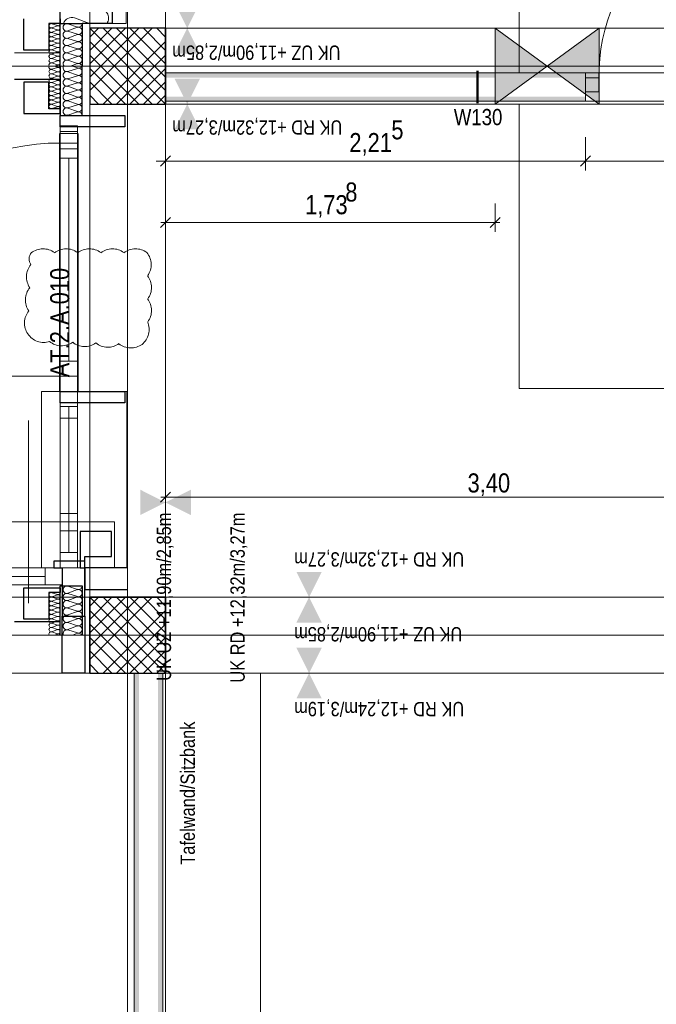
# Model space of a CAD drawing. Extents: x -620 to 300, y 62 to 1112.
# Tile 209 of 226: x -137 to -70, y 736 to 839. Entities that reach past the tile are written whole.
import ezdxf
from ezdxf.lldxf.tags import DXFTag

# ---------------------------------------------------------------- set-up
doc = ezdxf.new("R2010")
doc.units = 0
doc.layers.get('0').update_dxf_attribs({"lineweight": 13})
for name, color, linetype, lineweight, true_color in [('00 -Bauelemente -Gipskarton', 7, 'Continuous', 9, 0xff7fe6), ('30 -33 Aussenwände- 3 Aussenstützen', 7, 'Continuous', 50, 0x0000dd), ('30 -33 Aussenwände- 7 Fassade_ Elemente', 7, 'Continuous', 9, 0x00aacc), ('30 -34 Innenwände- 11 Durchbruch', 4, 'Continuous', 9, 0x00ffff), ('30 -34 Innenwände- 2 nichttragend', 7, 'Continuous', 18, 0xff7fe6), ('30 -34 Innenwände- 4 Türen_Fenster', 9, 'Continuous', 15, 0x808080), ('30 -35 Decken- 1 Konstruktion-Träger- Stahlbeton', 7, 'Continuous', 13, 0x33aa00), ('60- 61 allgemeine Ausstattung- 1 Möbel', 9, 'Continuous', 9, 0x808080), ('70 -72 Beschriftung- 1 Beschriftung allgemein', 7, 'Continuous', 9, 0xff6633), ('70 -72 Beschriftung- 8 barrierefrei', 7, 'grob-A06CPVSAL0', 9, 0x888888), ('70 -76 Bemaßung- 2 Allgemein', 9, 'Continuous', 5, 0x808080), ('70 -77 Revision- 2 Wolken', 7, 'Continuous', 18, 0x944cff)]:
    doc.layers.add(name, color=color, linetype=linetype, lineweight=lineweight, true_color=true_color)
for name, color, linetype, lineweight in [('30 -33 Aussenwände- 8 Sonnenschutz', 7, 'Continuous', 9), ('70 -71 Achsen- 1 Gebäudeachsen', 7, 'STRICHPUNKT2-A06CPVSFL0', 18), ('70 -75 Raumstempel- 3 Wandstempel', 7, 'Continuous', 50)]:
    doc.layers.add(name, color=color, linetype=linetype, lineweight=lineweight)
doc.styles.get("Standard").update_dxf_attribs({"font": 'ARIALN.TTF'})
tags = doc.linetypes.add('grob-A06CPVSAL0', pattern=[14, 3, -8, 3]).pattern_tags.tags
tags[8:9] = [DXFTag(74, 4), DXFTag(75, 0), DXFTag(340, '0'), DXFTag(46, 0.0), DXFTag(50, 0.0), DXFTag(44, 0.0), DXFTag(45, 0.0)]
tags[6:7] = [DXFTag(74, 4), DXFTag(75, 0), DXFTag(340, '0'), DXFTag(46, 0.0), DXFTag(50, 0.0), DXFTag(44, 0.0), DXFTag(45, 0.0)]
tags[4:5] = [DXFTag(74, 4), DXFTag(75, 0), DXFTag(340, '0'), DXFTag(46, 0.0), DXFTag(50, 0.0), DXFTag(44, 0.0), DXFTag(45, 0.0)]
tags = doc.linetypes.add('STRICHPUNKT2-A06CPVSFL0', pattern=[12.7, 6.35, -3.175, 0, -3.175]).pattern_tags.tags
tags[10:11] = [DXFTag(74, 4), DXFTag(75, 0), DXFTag(340, '0'), DXFTag(46, 0.0), DXFTag(50, 0.0), DXFTag(44, 0.0), DXFTag(45, 0.0)]
tags[8:9] = [DXFTag(74, 4), DXFTag(75, 0), DXFTag(340, '0'), DXFTag(46, 0.0), DXFTag(50, 0.0), DXFTag(44, 0.0), DXFTag(45, 0.0)]
tags[6:7] = [DXFTag(74, 4), DXFTag(75, 0), DXFTag(340, '0'), DXFTag(46, 0.0), DXFTag(50, 0.0), DXFTag(44, 0.0), DXFTag(45, 0.0)]
tags[4:5] = [DXFTag(74, 4), DXFTag(75, 0), DXFTag(340, '0'), DXFTag(46, 0.0), DXFTag(50, 0.0), DXFTag(44, 0.0), DXFTag(45, 0.0)]

# ---------------------------------------------------------------- blocks, each defined once
blk = doc.blocks.new('Referenz-A06CPVSGL0')
at = {"layer": '00 -Bauelemente -Gipskarton', "color": 0, "linetype": 'Continuous', "lineweight": 0, "ltscale": 0.13}
for points in [[(-121.58, 833.75), (-121.58, 833.5), (-77.28, 833.75), (-77.28, 833.5)], [(-121.58, 833.5), (-121.58, 833.25), (-77.28, 833.5), (-77.28, 833.25)], [(-121.58, 831.25), (-121.58, 831), (-77.28, 831.25), (-77.28, 831)], [(-121.58, 831), (-121.58, 830.75), (-77.28, 831), (-77.28, 830.75)], [(-124.88, 770.45), (-124.88, 616.95), (-124.63, 770.45), (-124.63, 616.7)], [(-124.63, 770.45), (-124.63, 616.7), (-124.38, 770.45), (-124.38, 616.45)], [(-122.13, 770.45), (-122.38, 770.45), (-122.13, 613.45), (-122.38, 613.45)], [(-121.88, 770.45), (-122.13, 770.45), (-121.88, 613.45), (-122.13, 613.45)]]:
    blk.add_solid(points, dxfattribs=at)
at = {"layer": '30 -33 Aussenwände- 3 Aussenstützen', "color": 0, "lineweight": 9}
for p, q in [((-129.58, 838.45), (-121.58, 830.45)), ((-122.99, 838.45), (-129.58, 831.87)), ((-124.41, 838.45), (-129.58, 833.28)), ((-125.82, 838.45), (-129.58, 834.7)), ((-127.24, 838.45), (-129.58, 836.11)), ((-128.65, 838.45), (-129.58, 837.52)), ((-128.16, 838.45), (-121.58, 831.87)), ((-126.75, 838.45), (-121.58, 833.28)), ((-125.34, 838.45), (-121.58, 834.7)), ((-123.92, 838.45), (-121.58, 836.11)), ((-122.51, 838.45), (-121.58, 837.52)), ((-129.58, 837.04), (-122.99, 830.45)), ((-121.58, 837.04), (-128.16, 830.45)), ((-129.58, 835.62), (-124.41, 830.45)), ((-121.58, 835.62), (-126.75, 830.45)), ((-125.58, 835.45), (-125.58, 833.45)), ((-129.58, 834.21), (-125.82, 830.45)), ((-126.58, 834.45), (-124.58, 834.45)), ((-121.58, 834.21), (-125.34, 830.45)), ((-129.58, 832.8), (-127.24, 830.45)), ((-121.58, 832.8), (-123.92, 830.45)), ((-129.58, 831.38), (-128.65, 830.45)), ((-121.58, 831.38), (-122.51, 830.45)), ((-129.58, 778.45), (-121.58, 770.45)), ((-122.99, 778.45), (-129.58, 771.87)), ((-124.41, 778.45), (-129.58, 773.28)), ((-125.82, 778.45), (-129.58, 774.7)), ((-127.24, 778.45), (-129.58, 776.11)), ((-128.65, 778.45), (-129.58, 777.52)), ((-128.16, 778.45), (-121.58, 771.87)), ((-126.75, 778.45), (-121.58, 773.28)), ((-125.34, 778.45), (-121.58, 774.7)), ((-123.92, 778.45), (-121.58, 776.11)), ((-122.51, 778.45), (-121.58, 777.52)), ((-129.58, 777.04), (-122.99, 770.45)), ((-121.58, 777.04), (-128.16, 770.45)), ((-129.58, 775.62), (-124.41, 770.45)), ((-121.58, 775.62), (-126.75, 770.45)), ((-125.58, 775.45), (-125.58, 773.45)), ((-129.58, 774.21), (-125.82, 770.45)), ((-126.58, 774.45), (-124.58, 774.45)), ((-121.58, 774.21), (-125.34, 770.45)), ((-129.58, 772.8), (-127.24, 770.45)), ((-121.58, 772.8), (-123.92, 770.45)), ((-129.58, 771.38), (-128.65, 770.45)), ((-121.58, 771.38), (-122.51, 770.45))]:
    blk.add_line(p, q, dxfattribs=at)
at = {"layer": '30 -33 Aussenwände- 3 Aussenstützen', "color": 0, "linetype": 'Continuous', "lineweight": 25, "ltscale": 0.25}
for p, q in [((-121.58, 838.45), (-129.58, 838.45)), ((-129.58, 838.45), (-129.58, 830.45)), ((-121.58, 830.45), (-121.58, 838.45)), ((-129.58, 830.45), (-121.58, 830.45)), ((-121.58, 778.45), (-129.58, 778.45)), ((-129.58, 778.45), (-129.58, 770.45)), ((-121.58, 770.45), (-121.58, 778.45)), ((-129.58, 770.45), (-121.58, 770.45))]:
    blk.add_line(p, q, dxfattribs=at)
at = {"layer": '30 -33 Aussenwände- 7 Fassade_ Elemente', "color": 0, "linetype": 'Continuous', "lineweight": 25, "ltscale": 0.25}
for p, q in [((-132.68, 834.45), (-132.68, 999.45)), ((-127.22, 994.95), (-127.22, 838.95)), ((-136.52, 836.15), (-136.52, 839.45)), ((-132.68, 839.45), (-132.68, 838.95)), ((-132.68, 838.95), (-133.88, 838.95)), ((-133.88, 838.95), (-133.88, 836.15)), ((-132.68, 834.45), (-132.68, 838.95)), ((-132.68, 838.95), (-130.38, 838.95)), ((-127.22, 838.95), (-130.38, 838.95)), ((-130.38, 838.95), (-130.38, 834.45)), ((-130.38, 838.95), (-130.38, 834.45)), ((-133.88, 836.15), (-136.52, 836.15)), ((-132.68, 834.45), (-132.68, 829.25)), ((-130.38, 829.25), (-130.38, 834.45)), ((-132.68, 833.05), (-137.52, 833.05)), ((-133.88, 832.75), (-136.52, 832.75)), ((-136.52, 832.75), (-136.52, 829.45)), ((-133.88, 829.95), (-133.88, 832.75)), ((-132.68, 829.95), (-133.88, 829.95)), ((-132.68, 829.45), (-132.68, 829.95)), ((-136.52, 829.45), (-132.68, 829.45)), ((-132.68, 828.05), (-132.68, 829.25)), ((-132.68, 829.25), (-125.88, 829.25)), ((-132.68, 829.25), (-130.38, 829.25)), ((-125.88, 829.25), (-125.88, 828.05)), ((-125.88, 828.05), (-132.68, 828.05)), ((-132.68, 798.95), (-132.68, 800.15)), ((-132.68, 800.15), (-125.88, 800.15)), ((-125.88, 800.15), (-125.88, 798.95)), ((-125.88, 798.95), (-132.68, 798.95)), ((-127.28, 785.39), (-130.58, 785.39)), ((-130.58, 785.39), (-130.58, 781.55)), ((-127.28, 782.75), (-127.28, 785.39)), ((-133.38, 782.25), (-133.38, 781.55)), ((-130.08, 782.25), (-133.38, 782.25)), ((-130.08, 781.55), (-130.08, 782.75)), ((-130.08, 782.75), (-127.28, 782.75)), ((-130.08, 776.45), (-130.08, 782.25)), ((-133.38, 781.55), (-132.48, 781.55)), ((-132.48, 781.55), (-132.48, 776.45)), ((-130.58, 781.55), (-130.08, 781.55)), ((-125.58, 781.55), (-130.08, 781.55)), ((-130.08, 781.55), (-130.08, 779.25)), ((-136.52, 776.15), (-136.52, 779.45)), ((-136.52, 779.45), (-132.68, 779.45)), ((-132.68, 778.95), (-133.88, 778.95)), ((-133.88, 778.95), (-133.88, 776.15)), ((-132.68, 774.45), (-132.68, 779.65)), ((-132.68, 779.65), (-130.38, 779.65)), ((-132.68, 779.45), (-132.68, 778.95)), ((-130.38, 779.65), (-130.38, 774.45)), ((-130.08, 779.25), (-125.58, 779.25)), ((-132.68, 775.85), (-137.52, 775.85)), ((-133.88, 776.15), (-136.52, 776.15)), ((-132.48, 776.45), (-130.08, 776.45)), ((-132.48, 770.45), (-132.48, 776.45)), ((-130.08, 776.45), (-130.08, 770.45)), ((-130.08, 770.45), (-132.48, 770.45))]:
    blk.add_line(p, q, dxfattribs=at)
at = {"layer": '30 -33 Aussenwände- 7 Fassade_ Elemente', "color": 0, "linetype": 'Continuous', "ltscale": 0.13}
for p, q in [((-125.72, 838.95), (-125.72, 994.95)), ((-131.18, 839.54), (-129.59, 838.95)), ((-132.98, 838.73), (-133.58, 838.92)), ((-133.58, 838.49), (-132.98, 838.71)), ((-132.98, 838.27), (-133.58, 838.46)), ((-132.98, 838.27), (-133.58, 838.46)), ((-133.58, 838.03), (-132.98, 838.25)), ((-133.58, 838.03), (-132.98, 838.25)), ((-132.98, 837.81), (-133.58, 838)), ((-132.68, 838.95), (-125.72, 838.95)), ((-132.68, 835.85), (-132.68, 838.95)), ((-130.88, 838.58), (-131.88, 838.91)), ((-131.88, 838.18), (-130.88, 838.55)), ((-130.88, 837.82), (-131.88, 838.14)), ((-130.88, 837.82), (-131.88, 838.14)), ((-133.58, 837.57), (-132.98, 837.79)), ((-132.98, 837.35), (-133.58, 837.55)), ((-133.58, 837.11), (-132.98, 837.33)), ((-132.98, 836.89), (-133.58, 837.09)), ((-131.88, 837.41), (-130.88, 837.78)), ((-131.88, 837.41), (-130.88, 837.78)), ((-130.88, 837.05), (-131.88, 837.37)), ((-131.88, 836.64), (-130.88, 837.01)), ((-137.52, 835.85), (-132.68, 835.85)), ((-133.58, 836.65), (-132.98, 836.87)), ((-132.98, 836.43), (-133.58, 836.63)), ((-133.58, 836.19), (-132.98, 836.41)), ((-132.98, 835.97), (-133.58, 836.17)), ((-133.58, 835.73), (-132.98, 835.95)), ((-130.88, 836.29), (-131.88, 836.61)), ((-130.88, 836.29), (-131.88, 836.61)), ((-131.88, 835.88), (-130.88, 836.25)), ((-131.88, 835.88), (-130.88, 836.25)), ((-132.98, 835.51), (-133.58, 835.71)), ((-132.98, 835.51), (-133.58, 835.71)), ((-133.58, 835.27), (-132.98, 835.49)), ((-133.58, 835.27), (-132.98, 835.49)), ((-132.98, 835.05), (-133.58, 835.25)), ((-132.98, 835.05), (-133.58, 835.25)), ((-133.58, 834.81), (-132.98, 835.03)), ((-130.88, 835.52), (-131.88, 835.84)), ((-130.88, 835.52), (-131.88, 835.84)), ((-131.88, 835.11), (-130.88, 835.48)), ((-130.88, 834.75), (-131.88, 835.07)), ((-125.58, 835.45), (-125.58, 833.45)), ((-125.58, 835.45), (-125.58, 833.45)), ((-132.98, 834.59), (-133.58, 834.79)), ((-132.98, 834.31), (-133.58, 834.12)), ((-133.58, 834.1), (-132.98, 833.87)), ((-132.98, 833.85), (-133.58, 833.66)), ((-132.98, 833.85), (-133.58, 833.66)), ((-132.98, 834.57), (-133.3, 834.45)), ((-132.98, 834.33), (-133.3, 834.45)), ((-130.88, 834.22), (-131.88, 833.9)), ((-131.88, 833.86), (-130.88, 833.49)), ((-130.88, 834.72), (-131.59, 834.45)), ((-130.88, 834.26), (-131.41, 834.45)), ((-126.58, 834.45), (-124.58, 834.45)), ((-126.58, 834.45), (-124.58, 834.45)), ((-133.58, 833.64), (-132.98, 833.42)), ((-133.58, 833.64), (-132.98, 833.42)), ((-132.98, 833.39), (-133.58, 833.2)), ((-132.98, 833.39), (-133.58, 833.2)), ((-133.58, 833.18), (-132.98, 832.96)), ((-132.98, 832.93), (-133.58, 832.74)), ((-130.88, 833.45), (-131.88, 833.13)), ((-130.88, 833.45), (-131.88, 833.13)), ((-131.88, 833.09), (-130.88, 832.72)), ((-131.88, 833.09), (-130.88, 832.72)), ((-133.58, 832.72), (-132.98, 832.5)), ((-132.98, 832.47), (-133.58, 832.28)), ((-133.58, 832.26), (-132.98, 832.04)), ((-132.98, 832.01), (-133.58, 831.82)), ((-133.58, 831.8), (-132.98, 831.58)), ((-130.88, 832.69), (-131.88, 832.37)), ((-130.88, 832.69), (-131.88, 832.37)), ((-131.88, 832.33), (-130.88, 831.96)), ((-130.88, 831.92), (-131.88, 831.6)), ((-132.98, 831.55), (-133.58, 831.36)), ((-133.58, 831.34), (-132.98, 831.12)), ((-132.98, 831.09), (-133.58, 830.9)), ((-133.58, 830.88), (-132.98, 830.66)), ((-133.58, 830.88), (-132.98, 830.66)), ((-131.88, 831.56), (-130.88, 831.19)), ((-130.88, 831.16), (-131.88, 830.83)), ((-131.88, 830.8), (-130.88, 830.43)), ((-131.88, 830.8), (-130.88, 830.43)), ((-132.98, 830.63), (-133.58, 830.44)), ((-132.98, 830.63), (-133.58, 830.44)), ((-133.58, 830.42), (-132.98, 830.2)), ((-132.98, 830.18), (-133.58, 829.98)), ((-130.88, 830.39), (-131.88, 830.07)), ((-130.88, 830.39), (-131.88, 830.07)), ((-131.88, 830.03), (-130.88, 829.66)), ((-130.88, 829.62), (-131.88, 829.3)), ((-132.68, 825.75), (-132.68, 827.35)), ((-132.68, 827.35), (-130.88, 827.35)), ((-130.88, 827.35), (-130.88, 825.75)), ((-130.88, 825.75), (-132.68, 825.75)), ((-132.68, 801.75), (-132.68, 825.75)), ((-132.68, 825.75), (-130.88, 825.75)), ((-130.88, 825.75), (-130.88, 801.75)), ((-132.68, 800.15), (-132.68, 801.75)), ((-132.68, 801.75), (-130.88, 801.75)), ((-130.88, 801.75), (-132.68, 801.75)), ((-130.88, 801.75), (-130.88, 800.15)), ((-130.88, 800.15), (-132.68, 800.15)), ((-130.88, 798.95), (-132.68, 798.95)), ((-132.68, 798.95), (-132.68, 785.45)), ((-130.88, 785.45), (-130.88, 798.95)), ((-126.98, 786.39), (-289.18, 786.39)), ((-126.98, 781.55), (-126.98, 786.39)), ((-132.68, 785.45), (-130.88, 785.45)), ((-156.88, 781.55), (-132.48, 781.55)), ((-132.48, 781.55), (-132.48, 779.75)), ((-130.08, 770.45), (-130.08, 781.55)), ((-130.08, 781.55), (-126.98, 781.55)), ((-132.48, 779.75), (-156.88, 779.75)), ((-132.98, 778.73), (-133.58, 778.92)), ((-130.88, 779.28), (-131.88, 779.61)), ((-131.88, 778.88), (-130.88, 779.25)), ((-130.88, 778.52), (-131.88, 778.84)), ((-130.88, 778.52), (-131.88, 778.84)), ((-133.58, 778.49), (-132.98, 778.71)), ((-132.98, 778.27), (-133.58, 778.46)), ((-132.98, 778.27), (-133.58, 778.46)), ((-133.58, 778.03), (-132.98, 778.25)), ((-133.58, 778.03), (-132.98, 778.25)), ((-132.98, 777.81), (-133.58, 778)), ((-133.58, 777.57), (-132.98, 777.79)), ((-131.88, 778.11), (-130.88, 778.48)), ((-131.88, 778.11), (-130.88, 778.48)), ((-130.88, 777.75), (-131.88, 778.07)), ((-131.88, 777.34), (-130.88, 777.71)), ((-132.98, 777.35), (-133.58, 777.55)), ((-133.58, 777.11), (-132.98, 777.33)), ((-132.98, 776.89), (-133.58, 777.09)), ((-133.58, 776.65), (-132.98, 776.87)), ((-130.88, 776.99), (-131.88, 777.31)), ((-131.88, 776.58), (-130.88, 776.95)), ((-132.98, 776.43), (-133.58, 776.63)), ((-133.58, 776.19), (-132.98, 776.41)), ((-132.98, 775.97), (-133.58, 776.17)), ((-133.58, 775.73), (-132.98, 775.95)), ((-132.98, 775.51), (-133.58, 775.71)), ((-132.98, 775.51), (-133.58, 775.71)), ((-130.88, 776.22), (-131.88, 776.54)), ((-130.88, 776.22), (-131.88, 776.54)), ((-131.88, 775.81), (-130.88, 776.18)), ((-131.88, 775.81), (-130.88, 776.18)), ((-130.88, 775.45), (-131.88, 775.77)), ((-130.88, 775.45), (-131.88, 775.77)), ((-133.58, 775.27), (-132.98, 775.49)), ((-133.58, 775.27), (-132.98, 775.49)), ((-132.98, 775.05), (-133.58, 775.25)), ((-132.98, 775.05), (-133.58, 775.25)), ((-133.58, 774.81), (-132.98, 775.03)), ((-132.98, 774.59), (-133.58, 774.79)), ((-131.88, 775.05), (-130.88, 775.42)), ((-130.88, 774.69), (-131.88, 775.01)), ((-130.88, 774.65), (-131.41, 774.45)), ((-125.58, 775.45), (-125.58, 773.45)), ((-125.58, 775.45), (-125.58, 773.45)), ((-132.98, 774.57), (-133.3, 774.45)), ((-126.58, 774.45), (-124.58, 774.45)), ((-124.58, 774.45), (-126.58, 774.45)), ((-286.08, 770.45), (-130.08, 770.45))]:
    blk.add_line(p, q, dxfattribs=at)
at = {"layer": '30 -33 Aussenwände- 7 Fassade_ Elemente', "color": 0, "linetype": 'Continuous', "lineweight": 18, "ltscale": 0.18}
for p, q in [((-132.68, 826.35), (-132.68, 828.15)), ((-132.68, 828.15), (-130.88, 828.15)), ((-132.68, 800.15), (-132.68, 827.55)), ((-132.68, 827.55), (-130.88, 827.55)), ((-130.88, 828.15), (-130.88, 826.35)), ((-130.88, 827.55), (-130.88, 800.15)), ((-130.88, 826.35), (-132.68, 826.35)), ((-132.68, 824.75), (-132.68, 826.35)), ((-132.68, 826.35), (-130.88, 826.35)), ((-130.88, 826.35), (-130.88, 824.75)), ((-130.88, 824.75), (-132.68, 824.75)), ((-131.78, 803.35), (-131.78, 824.75)), ((-132.68, 801.75), (-132.68, 803.35)), ((-132.68, 803.35), (-130.88, 803.35)), ((-130.88, 803.35), (-130.88, 801.75)), ((-130.88, 801.75), (-132.68, 801.75)), ((-132.68, 800.15), (-132.68, 801.75)), ((-132.68, 801.75), (-130.88, 801.75)), ((-130.88, 801.75), (-130.88, 800.15)), ((-130.88, 800.15), (-132.68, 800.15)), ((-130.88, 800.15), (-132.68, 800.15)), ((-132.68, 797.35), (-132.68, 798.95)), ((-132.68, 798.95), (-130.88, 798.95)), ((-130.88, 798.95), (-130.88, 797.35)), ((-130.88, 797.35), (-132.68, 797.35)), ((-131.78, 785.45), (-131.78, 797.35)), ((-130.88, 787.29), (-132.68, 787.29)), ((-132.68, 787.29), (-132.68, 785.45)), ((-130.88, 785.45), (-130.88, 787.29)), ((-132.68, 785.45), (-130.88, 785.45)), ((-133.38, 782.25), (-133.38, 781.55)), ((-130.08, 782.25), (-133.38, 782.25)), ((-130.08, 776.45), (-130.08, 782.25)), ((-134.28, 781.55), (-132.48, 781.55)), ((-134.28, 779.75), (-134.28, 781.55)), ((-133.38, 781.55), (-132.48, 781.55)), ((-132.48, 781.55), (-132.48, 776.45)), ((-132.48, 781.55), (-132.48, 779.75)), ((-155.28, 780.65), (-134.28, 780.65)), ((-132.48, 779.75), (-134.28, 779.75)), ((-132.48, 776.45), (-130.08, 776.45))]:
    blk.add_line(p, q, dxfattribs=at)
at = {"layer": '30 -33 Aussenwände- 7 Fassade_ Elemente', "color": 0, "linetype": 'grob-A06CPVSAL0', "ltscale": 0.13}
for p, q in [((-132.78, 827.35), (-132.78, 800.15)), ((-130.78, 827.35), (-130.78, 800.15)), ((-132.68, 801.75), (-132.68, 825.75)), ((-156.68, 801.75), (-132.68, 801.75))]:
    blk.add_line(p, q, dxfattribs=at)
at = {"layer": '30 -33 Aussenwände- 7 Fassade_ Elemente', "color": 0}
for p, q in [((-134.68, 781.55), (-134.68, 800.15)), ((-134.68, 800.15), (-132.68, 800.15)), ((-132.68, 800.15), (-132.68, 798.55)), ((-130.88, 800.15), (-132.68, 800.15)), ((-130.88, 800.15), (-132.68, 800.15)), ((-130.88, 798.55), (-130.88, 800.15)), ((-125.68, 800.15), (-130.88, 800.15)), ((-125.68, 781.55), (-125.68, 800.15)), ((-132.68, 798.55), (-130.88, 798.55)), ((-130.88, 798.55), (-132.68, 798.55)), ((-132.68, 783.15), (-132.68, 798.55)), ((-132.68, 783.15), (-132.68, 798.55)), ((-132.68, 798.55), (-130.88, 798.55)), ((-131.78, 798.55), (-131.78, 783.15)), ((-130.88, 798.55), (-130.88, 783.15)), ((-132.68, 781.55), (-132.68, 783.15)), ((-132.68, 783.15), (-130.88, 783.15)), ((-130.88, 783.15), (-132.68, 783.15)), ((-130.88, 783.15), (-132.68, 783.15)), ((-130.88, 783.15), (-130.88, 781.55)), ((-132.68, 781.55), (-134.68, 781.55)), ((-130.88, 781.55), (-132.68, 781.55)), ((-130.88, 781.55), (-132.68, 781.55)), ((-130.88, 781.55), (-125.68, 781.55))]:
    blk.add_line(p, q, dxfattribs=at)
at = {"layer": '30 -33 Aussenwände- 7 Fassade_ Elemente', "color": 0, "linetype": 'Continuous', "ltscale": 0.13}
for centre, major_axis, end_param in [((-128.5, 839.53), (0.717, -0.574), 2.557098), ((-131.46, 838.67), (0.282, 0.874), 1.563745), ((-133.65, 838.71), (0.07, 0.219), 3.765224), ((-133.65, 838.25), (0.07, 0.219), 3.765224), ((-133.65, 838.25), (0.07, 0.219), 3.765224), ((-133.65, 837.79), (0.07, 0.219), 3.765224), ((-132.91, 838.95), (-0.07, -0.219), 1.896254), ((-132.91, 838.49), (-0.07, -0.219), 3.764652), ((-132.91, 838.49), (-0.07, -0.219), 3.764652), ((-132.91, 838.03), (-0.07, -0.219), 3.764652), ((-132.91, 838.03), (-0.07, -0.219), 3.764652), ((-132, 838.54), (0.117, 0.364), 3.765224), ((-132, 837.77), (0.117, 0.364), 3.765224), ((-132, 837.77), (0.117, 0.364), 3.765224), ((-130.76, 838.95), (-0.117, -0.364), 1.896254), ((-130.76, 838.18), (-0.117, -0.364), 3.764652), ((-130.76, 838.18), (-0.117, -0.364), 3.764652), ((-133.65, 837.33), (0.07, 0.219), 3.765224), ((-133.65, 836.87), (0.07, 0.219), 3.765224), ((-132.91, 837.57), (-0.07, -0.219), 3.764652), ((-132.91, 837.11), (-0.07, -0.219), 3.764652), ((-132.91, 836.65), (-0.07, -0.219), 3.764652), ((-132, 837.01), (0.117, 0.364), 3.765224), ((-130.76, 837.42), (-0.117, -0.364), 3.764652), ((-130.76, 837.42), (-0.117, -0.364), 3.764652), ((-130.76, 836.65), (-0.117, -0.364), 3.764652), ((-130.76, 836.65), (0.31, 0.225), 1.254884), ((-133.65, 836.41), (0.07, 0.219), 3.765224), ((-133.65, 835.95), (0.07, 0.219), 3.765224), ((-132.91, 836.19), (-0.07, -0.219), 3.764652), ((-132.91, 835.73), (-0.07, -0.219), 3.764652), ((-132.91, 835.73), (0.186, 0.135), 1.254884), ((-132.91, 835.73), (0.186, -0.135), 1.254884), ((-132, 836.24), (0.117, 0.364), 3.765224), ((-132, 836.24), (-0.31, 0.225), 1.255075), ((-132, 835.48), (0.117, 0.364), 3.765224), ((-132, 836.24), (0.117, 0.364), 1.255075), ((-132, 836.24), (-0.31, -0.225), 1.255075), ((-132, 835.48), (0.117, 0.364), 1.255075), ((-130.76, 836.65), (-0.117, -0.364), 1.254884), ((-130.76, 835.88), (-0.117, -0.364), 3.764652), ((-130.76, 835.88), (0.31, 0.225), 1.254884), ((-130.76, 836.65), (0.31, -0.225), 1.254884), ((-130.76, 835.88), (0.31, -0.225), 1.254884), ((-133.65, 835.49), (0.07, 0.219), 3.765224), ((-133.65, 835.49), (-0.186, 0.135), 1.255075), ((-133.65, 835.03), (0.07, 0.219), 3.765224), ((-133.65, 835.03), (-0.186, 0.135), 1.255075), ((-133.65, 834.57), (0.07, 0.219), 2.411197), ((-133.65, 835.49), (0.07, 0.219), 1.255075), ((-133.65, 835.49), (-0.186, -0.135), 1.255075), ((-133.65, 835.03), (0.07, 0.219), 1.255075), ((-133.65, 835.03), (-0.186, -0.135), 1.255075), ((-132.91, 835.73), (-0.07, -0.219), 1.254884), ((-132.91, 835.27), (-0.07, -0.219), 3.764652), ((-132.91, 835.27), (0.186, 0.135), 1.254884), ((-132.91, 835.27), (-0.07, -0.219), 1.254884), ((-132.91, 834.81), (0.186, 0.135), 1.254884), ((-132.91, 835.27), (0.186, -0.135), 1.254884), ((-132.91, 834.81), (0.186, -0.135), 1.254884), ((-132, 834.71), (0.117, 0.364), 2.619647), ((-132, 835.48), (-0.31, 0.225), 1.255075), ((-132, 835.48), (-0.31, -0.225), 1.255075), ((-130.76, 835.88), (-0.117, -0.364), 1.254884), ((-130.76, 835.12), (0.31, 0.225), 1.254884), ((-130.76, 835.12), (-0.117, -0.364), 1.254884), ((-130.76, 835.12), (0.31, -0.225), 1.254884), ((-133.65, 834.34), (-0.198, 0.116), 2.411197), ((-133.65, 833.88), (0.071, 0.219), 3.765224), ((-133.65, 833.88), (-0.186, 0.135), 1.255075), ((-133.65, 833.88), (0.071, 0.219), 1.255075), ((-132.91, 834.81), (-0.07, -0.219), 1.254884), ((-132.9, 834.35), (0.207, 0.1), 1.434048), ((-132.9, 834.55), (-0.071, -0.219), 1.434048), ((-132.91, 834.09), (0.186, 0.135), 1.254884), ((-132.91, 834.09), (-0.071, -0.219), 1.254884), ((-132.91, 833.63), (-0.071, -0.219), 3.764652), ((-132.91, 833.63), (0.186, 0.135), 1.254884), ((-132.91, 834.09), (0.186, -0.135), 1.254884), ((-132.91, 833.63), (0.186, -0.135), 1.254884), ((-132, 834.26), (-0.332, 0.191), 2.405647), ((-132, 833.5), (0.117, 0.364), 3.765224), ((-132, 833.5), (0.117, 0.364), 1.255075), ((-130.76, 834.35), (0.369, 0.102), 1.613483), ((-130.76, 834.62), (-0.117, -0.364), 1.428714), ((-130.76, 833.86), (0.31, 0.225), 1.254884), ((-130.76, 833.86), (0.31, -0.225), 1.254884), ((-133.65, 833.42), (0.071, 0.219), 3.765224), ((-133.65, 833.42), (-0.186, 0.135), 1.255075), ((-133.65, 832.96), (0.071, 0.219), 3.765224), ((-133.65, 832.5), (0.071, 0.219), 3.765224), ((-133.65, 833.88), (-0.186, -0.135), 1.255075), ((-133.65, 833.42), (0.071, 0.219), 1.255075), ((-133.65, 833.42), (-0.186, -0.135), 1.255075), ((-132.91, 833.63), (-0.071, -0.219), 1.254884), ((-132.91, 833.17), (-0.071, -0.219), 3.764652), ((-132.91, 833.17), (0.186, 0.135), 1.254884), ((-132.91, 833.17), (-0.071, -0.219), 1.254884), ((-132.91, 832.71), (-0.071, -0.219), 3.764652), ((-132.91, 833.17), (0.186, -0.135), 1.254884), ((-132, 833.5), (-0.31, 0.225), 1.255075), ((-132, 832.73), (0.117, 0.364), 3.765224), ((-132, 832.73), (-0.31, 0.225), 1.255075), ((-132, 833.5), (-0.31, -0.225), 1.255075), ((-132, 832.73), (0.117, 0.364), 1.255075), ((-130.76, 833.86), (-0.117, -0.364), 1.254884), ((-130.76, 833.09), (-0.117, -0.364), 3.764652), ((-130.76, 833.09), (0.31, 0.225), 1.254884), ((-130.76, 833.09), (-0.117, -0.364), 1.254884), ((-130.76, 832.32), (-0.117, -0.364), 3.764652), ((-130.76, 832.32), (0.31, 0.225), 1.254884), ((-130.76, 833.09), (0.31, -0.225), 1.254884), ((-133.65, 832.04), (0.071, 0.219), 3.765224), ((-133.65, 831.58), (0.071, 0.219), 3.765224), ((-132.91, 832.25), (-0.071, -0.219), 3.764652), ((-132.91, 831.8), (-0.071, -0.219), 3.764652), ((-132, 831.96), (0.117, 0.364), 3.765224), ((-132, 832.73), (-0.31, -0.225), 1.255075), ((-130.76, 832.32), (-0.117, -0.364), 1.254884), ((-130.76, 831.56), (-0.117, -0.364), 3.764652), ((-130.76, 832.32), (0.31, -0.225), 1.254884), ((-133.65, 831.12), (0.071, 0.219), 3.765224), ((-133.65, 830.66), (0.071, 0.219), 3.765224), ((-133.65, 830.66), (0.071, 0.219), 3.765224), ((-132.91, 831.34), (-0.071, -0.219), 3.764652), ((-132.91, 830.88), (-0.071, -0.219), 3.764652), ((-132.91, 830.88), (-0.071, -0.219), 3.764652), ((-132.91, 830.42), (-0.071, -0.219), 3.764652), ((-132.91, 830.42), (-0.071, -0.219), 3.764652), ((-132, 831.2), (0.117, 0.364), 3.765224), ((-132, 830.43), (0.117, 0.364), 3.765224), ((-132, 830.43), (0.117, 0.364), 3.765224), ((-130.76, 830.79), (-0.117, -0.364), 3.764652), ((-130.76, 830.79), (-0.117, -0.364), 3.764652), ((-133.65, 830.2), (0.071, 0.219), 3.765224), ((-132.91, 829.96), (0.23, -0.003), 1.896254), ((-132, 829.67), (0.117, 0.364), 3.765224), ((-130.76, 830.02), (-0.117, -0.364), 3.764652), ((-130.76, 830.02), (-0.117, -0.364), 3.764652), ((-130.76, 829.26), (0.383, -0.005), 1.896254), ((-133.65, 778.71), (0.07, 0.219), 3.765224), ((-132.91, 778.95), (-0.07, -0.219), 1.896254), ((-132.91, 778.49), (-0.07, -0.219), 3.764652), ((-132.91, 778.49), (-0.07, -0.219), 3.764652), ((-132, 779.24), (0.117, 0.364), 3.765224), ((-132, 778.47), (0.117, 0.364), 3.765224), ((-132, 778.47), (0.117, 0.364), 3.765224), ((-130.76, 779.65), (-0.117, -0.364), 1.896254), ((-130.76, 778.88), (-0.117, -0.364), 3.764652), ((-130.76, 778.88), (-0.117, -0.364), 3.764652), ((-133.65, 778.25), (0.07, 0.219), 3.765224), ((-133.65, 778.25), (0.07, 0.219), 3.765224), ((-133.65, 777.79), (0.07, 0.219), 3.765224), ((-132.91, 778.03), (-0.07, -0.219), 3.764652), ((-132.91, 778.03), (-0.07, -0.219), 3.764652), ((-132.91, 777.57), (-0.07, -0.219), 3.764652), ((-132, 777.71), (0.117, 0.364), 3.765224), ((-130.76, 778.12), (-0.117, -0.364), 3.764652), ((-130.76, 778.12), (-0.117, -0.364), 3.764652), ((-130.76, 777.35), (-0.117, -0.364), 3.764652), ((-133.65, 777.33), (0.07, 0.219), 3.765224), ((-133.65, 776.87), (0.07, 0.219), 3.765224), ((-132.91, 777.11), (-0.07, -0.219), 3.764652), ((-132.91, 776.65), (-0.07, -0.219), 3.764652), ((-132, 776.94), (0.117, 0.364), 3.765224), ((-130.76, 776.58), (-0.117, -0.364), 3.764652), ((-130.76, 776.58), (0.31, 0.225), 1.254884), ((-130.76, 776.58), (0.31, -0.225), 1.254884), ((-133.65, 776.41), (0.07, 0.219), 3.765224), ((-133.65, 775.95), (0.07, 0.219), 3.765224), ((-133.65, 775.49), (0.07, 0.219), 3.765224), ((-133.65, 775.49), (-0.186, 0.135), 1.255075), ((-133.65, 775.49), (0.07, 0.219), 1.255075), ((-132.91, 776.19), (-0.07, -0.219), 3.764652), ((-132.91, 775.73), (-0.07, -0.219), 3.764652), ((-132.91, 775.73), (0.186, 0.135), 1.254884), ((-132.91, 775.73), (0.186, -0.135), 1.254884), ((-132, 776.18), (0.117, 0.364), 3.765224), ((-132, 776.18), (-0.31, 0.225), 1.255075), ((-132, 775.41), (0.117, 0.364), 3.765224), ((-132, 775.41), (-0.31, 0.225), 1.255075), ((-132, 776.18), (0.117, 0.364), 1.255075), ((-132, 776.18), (-0.31, -0.225), 1.255075), ((-132, 775.41), (0.117, 0.364), 1.255075), ((-130.76, 776.58), (-0.117, -0.364), 1.254884), ((-130.76, 775.82), (-0.117, -0.364), 3.764652), ((-130.76, 775.82), (0.31, 0.225), 1.254884), ((-130.76, 775.82), (0.31, -0.225), 1.254884), ((-133.65, 775.03), (0.07, 0.219), 3.765224), ((-133.65, 775.03), (-0.186, 0.135), 1.255075), ((-133.65, 774.57), (0.07, 0.219), 2.411197), ((-133.65, 775.49), (-0.186, -0.135), 1.255075), ((-133.65, 775.03), (0.07, 0.219), 1.255075), ((-133.65, 775.03), (-0.186, -0.135), 1.255075), ((-132.91, 775.73), (-0.07, -0.219), 1.254884), ((-132.91, 775.27), (-0.07, -0.219), 3.764652), ((-132.91, 775.27), (0.186, 0.135), 1.254884), ((-132.91, 775.27), (-0.07, -0.219), 1.254884), ((-132.91, 774.81), (0.186, 0.135), 1.254884), ((-132.91, 774.81), (-0.07, -0.219), 1.254884), ((-132.9, 774.35), (0.207, 0.1), 1.434048), ((-132.91, 775.27), (0.186, -0.135), 1.254884), ((-132.91, 774.81), (0.186, -0.135), 1.254884), ((-132, 774.64), (0.117, 0.364), 2.405647), ((-132, 775.41), (-0.31, -0.225), 1.255075), ((-130.76, 775.82), (-0.117, -0.364), 1.254884), ((-130.76, 775.05), (0.31, 0.225), 1.254884), ((-130.76, 775.05), (-0.117, -0.364), 1.254884), ((-130.76, 774.29), (0.344, 0.168), 1.428714), ((-130.76, 775.05), (0.31, -0.225), 1.254884)]:
    blk.add_ellipse(centre, major_axis=major_axis, ratio=1, start_param=0, end_param=end_param, dxfattribs=at)
at = {"layer": '30 -33 Aussenwände- 7 Fassade_ Elemente', "color": 0, "linetype": 'grob-A06CPVSAL0', "ltscale": 0.13}
blk.add_ellipse((-132.68, 801.75), major_axis=(0, 24.6), ratio=1, start_param=0, end_param=1.570796, dxfattribs=at)
at = {"layer": '30 -33 Aussenwände- 8 Sonnenschutz', "color": 0, "linetype": 'Continuous', "ltscale": 0.13}
blk.add_line((-136.04, 797.08), (-136.04, 777.83), dxfattribs=at)
at = {"layer": '30 -34 Innenwände- 11 Durchbruch', "color": 0, "linetype": 'Continuous', "ltscale": 0.13}
for p, q in [((-86.82, 838.45), (-75.82, 838.45)), ((-75.82, 838.45), (-86.82, 830.45)), ((-75.82, 830.45), (-86.82, 838.45)), ((-86.82, 830.45), (-86.82, 838.45)), ((-75.82, 830.45), (-75.82, 838.45)), ((-86.82, 830.45), (-75.82, 830.45))]:
    blk.add_line(p, q, dxfattribs=at)
for points in [[(-86.82, 838.45), (-81.32, 834.45), (-86.82, 830.45)], [(-75.82, 838.45), (-75.82, 830.45), (-81.32, 834.45)]]:
    blk.add_solid(points, dxfattribs=at)
at = {"layer": '30 -34 Innenwände- 2 nichttragend', "color": 0, "linetype": 'Continuous', "ltscale": 0.18}
for p, q in [((-121.58, 833.75), (-77.28, 833.75)), ((-121.58, 830.75), (-121.58, 833.75)), ((-77.28, 833.5), (-77.28, 833.75)), ((-77.28, 833.5), (-77.28, 833.75)), ((-77.28, 833.25), (-77.28, 833.5)), ((-77.28, 830.75), (-77.28, 833.5)), ((-77.28, 831.25), (-77.28, 833.25)), ((-121.58, 830.75), (-77.28, 830.75)), ((-77.28, 831), (-77.28, 831.25)), ((-77.28, 830.75), (-77.28, 831)), ((-124.88, 770.45), (-124.88, 616.95)), ((-124.88, 770.45), (-121.88, 770.45)), ((-121.88, 770.45), (-121.88, 613.45))]:
    blk.add_line(p, q, dxfattribs=at)
at = {"layer": '30 -34 Innenwände- 4 Türen_Fenster', "color": 0, "linetype": 'grob-A06CPVSAL0', "ltscale": 0.15}
for p, q in [((-77.28, 833.75), (-54.28, 833.75)), ((-77.28, 830.75), (-54.28, 830.75))]:
    blk.add_line(p, q, dxfattribs=at)
at = {"layer": '30 -34 Innenwände- 4 Türen_Fenster', "color": 0, "linetype": 'Continuous', "ltscale": 0.15}
for p, q in [((-77.28, 833.21), (-75.88, 833.21)), ((-77.28, 831.75), (-77.28, 833.21)), ((-75.88, 833.21), (-75.88, 831.75)), ((-75.88, 831.75), (-77.28, 831.75))]:
    blk.add_line(p, q, dxfattribs=at)
at = {"layer": '30 -34 Innenwände- 4 Türen_Fenster', "color": 0, "linetype": 'grob-A06CPVSAL0', "ltscale": 0.15}
blk.add_ellipse((-55.68, 833.21), major_axis=(0, 20.2), ratio=1, start_param=0, end_param=1.570796, dxfattribs=at)
at = {"layer": '30 -35 Decken- 1 Konstruktion-Träger- Stahlbeton', "color": 0, "linetype": 'grob-A06CPVSAL0', "lineweight": -2, "ltscale": 0.13}
for p, q in [((-129.58, 995.45), (-129.58, 778.45)), ((-121.58, 995.45), (-121.58, 778.45)), ((-129.58, 778.45), (-451.58, 778.45)), ((76.53, 778.45), (-121.58, 778.45)), ((-129.58, 770.45), (-451.58, 770.45)), ((76.53, 770.45), (-121.58, 770.45))]:
    blk.add_line(p, q, dxfattribs=at)
at = {"layer": '30 -35 Decken- 1 Konstruktion-Träger- Stahlbeton', "color": 0, "linetype": 'STRICHPUNKT2-A06CPVSFL0', "lineweight": -2, "ltscale": 0.13}
for p, q in [((-121.58, 838.45), (76.53, 838.45)), ((-121.58, 830.45), (76.53, 830.45))]:
    blk.add_line(p, q, dxfattribs=at)
at = {"layer": '30 -35 Decken- 1 Konstruktion-Träger- Stahlbeton', "color": 0, "lineweight": 35}
for p, q in [((-121.58, 838.45), (-121.58, 830.45)), ((-129.58, 770.45), (-129.58, 778.45)), ((-121.58, 778.45), (-129.58, 778.45)), ((-121.58, 770.45), (-121.58, 778.45))]:
    blk.add_line(p, q, dxfattribs=at)
at = {"layer": '60- 61 allgemeine Ausstattung- 1 Möbel', "color": 0, "linetype": 'Continuous', "ltscale": 0.13}
for p, q in [((-121.58, 770.45), (-111.58, 770.45)), ((-121.58, 645.45), (-121.58, 770.45)), ((-111.58, 770.45), (-111.58, 645.45))]:
    blk.add_line(p, q, dxfattribs=at)
at = {"layer": '70 -71 Achsen- 1 Gebäudeachsen', "color": 0, "linetype": 'STRICHPUNKT2-A06CPVSFL0', "ltscale": 0.18}
for p, q in [((-125.58, 1084.39), (-125.58, 84.95)), ((-538.63, 834.45), (76.53, 834.45)), ((-538.63, 774.45), (76.53, 774.45))]:
    blk.add_line(p, q, dxfattribs=at)
at = {"layer": '70 -72 Beschriftung- 8 barrierefrei', "color": 0, "linetype": 'grob-A06CPVSAL0', "ltscale": 0.13}
for p, q in [((-84.28, 833.75), (-84.28, 863.75)), ((-54.28, 833.75), (-84.28, 833.75)), ((-84.28, 800.45), (-84.28, 830.45)), ((-84.28, 830.45), (-54.28, 830.45)), ((-54.28, 800.45), (-84.28, 800.45))]:
    blk.add_line(p, q, dxfattribs=at)
at = {"layer": '70 -75 Raumstempel- 3 Wandstempel', "color": 0, "linetype": 'Continuous', "ltscale": 0.5}
blk.add_line((-88.67, 830.55), (-88.67, 833.95), dxfattribs=at)
at = {"layer": '70 -76 Bemaßung- 2 Allgemein', "color": 0, "linetype": 'Continuous', "ltscale": 0.13}
for p, q in [((-121.58, 826.95), (-121.58, 823.45)), ((-77.28, 826.95), (-77.28, 823.45)), ((-77.28, 826.95), (-77.28, 823.45)), ((-122.58, 824.45), (-120.52, 824.45)), ((-78.34, 824.45), (-120.52, 824.45)), ((-76.28, 824.45), (-78.34, 824.45)), ((-78.28, 824.45), (-76.22, 824.45)), ((-55.34, 824.45), (-76.22, 824.45)), ((-121.58, 819.98), (-121.58, 816.98)), ((-86.82, 819.98), (-86.82, 816.98)), ((-122.11, 817.45), (-121.05, 818.51)), ((-86.29, 818.51), (-87.35, 817.45)), ((-122.08, 817.98), (-120.52, 817.98)), ((-87.88, 817.98), (-120.52, 817.98)), ((-86.32, 817.98), (-87.88, 817.98)), ((-122.11, 788.46), (-121.05, 789.52)), ((-121.58, 786.99), (-121.58, 789.99)), ((-122.08, 788.99), (-120.52, 788.99)), ((-54.64, 788.99), (-120.52, 788.99))]:
    blk.add_line(p, q, dxfattribs=at)
at = {"layer": '70 -76 Bemaßung- 2 Allgemein', "color": 0, "linetype": 'Continuous', "lineweight": 20, "ltscale": 0.2}
for p, q in [((-122.11, 823.92), (-121.05, 824.98)), ((-76.75, 824.98), (-77.81, 823.92)), ((-77.81, 823.92), (-76.75, 824.98))]:
    blk.add_line(p, q, dxfattribs=at)
at = {"layer": '70 -76 Bemaßung- 2 Allgemein', "color": 0, "lineweight": 0}
for points in [[(-120.62, 841.12), (-119.29, 838.45), (-117.95, 841.12)], [(-120.62, 835.78), (-119.29, 838.45), (-117.95, 835.78)], [(-120.62, 833.12), (-119.29, 830.45), (-117.95, 833.12)], [(-120.62, 827.78), (-119.29, 830.45), (-117.95, 827.78)], [(-124.25, 787.12), (-121.58, 788.45), (-124.25, 789.79)], [(-118.91, 787.12), (-121.58, 788.45), (-118.91, 789.79)], [(-107.77, 781.12), (-106.44, 778.45), (-105.1, 781.12)], [(-107.77, 775.78), (-106.44, 778.45), (-105.1, 775.78)], [(-107.77, 773.12), (-106.44, 770.45), (-105.1, 773.12)], [(-107.77, 767.78), (-106.44, 770.45), (-105.1, 767.78)]]:
    blk.add_solid(points, dxfattribs=at)
at = {"layer": '70 -77 Revision- 2 Wolken', "color": 0, "linetype": 'Continuous', "ltscale": 0.18}
for centre, major_axis in [((-134.52, 813.16), (0, 2.03)), ((-134.52, 813.16), (1.22, 1.63)), ((-132.08, 813.16), (0, 2.03)), ((-132.08, 813.16), (1.22, 1.63)), ((-129.64, 813.16), (0, 2.03)), ((-129.64, 813.16), (1.22, 1.63)), ((-127.2, 813.16), (0, 2.03)), ((-127.2, 813.16), (1.22, 1.63)), ((-124.76, 813.16), (0, 2.03)), ((-124.76, 813.16), (1.22, 1.63)), ((-134.92, 814.12), (-1.05, 0.05)), ((-134.92, 814.12), (-0.816, 0.669)), ((-125.13, 813.52), (2.03, 0.07)), ((-134.22, 812.24), (-1.57, 1.29)), ((-125.13, 813.52), (1.67, -1.16)), ((-134.22, 812.24), (-2.03, 0.09)), ((-125.09, 811.13), (2.03, 0)), ((-134.33, 809.8), (-1.57, 1.29)), ((-125.09, 811.13), (1.63, -1.22)), ((-134.33, 809.8), (-2.03, 0.09)), ((-125.09, 808.7), (2.03, 0)), ((-134.43, 807.36), (-1.57, 1.29)), ((-125.09, 808.7), (1.63, -1.22)), ((-134.43, 807.36), (-2.03, 0.09)), ((-125.34, 806.69), (1.97, -0.5)), ((-134.42, 807.35), (-1.69, -1.13)), ((-125.34, 806.69), (1.28, -1.58)), ((-134.42, 807.35), (-0.67, -1.92)), ((-132.54, 807), (-1.27, -1.59)), ((-132.54, 807), (-0.06, -2.03)), ((-130.1, 806.92), (-1.27, -1.59)), ((-130.1, 806.92), (-0.06, -2.03)), ((-127.66, 806.85), (-1.27, -1.59)), ((-127.66, 806.85), (-0.06, -2.03)), ((-125.23, 806.77), (-1.27, -1.59)), ((-125.23, 806.77), (-0.06, -2.03))]:
    blk.add_ellipse(centre, major_axis=major_axis, ratio=1, start_param=0, end_param=0.643501, dxfattribs=at)
at = {"layer": '30 -33 Aussenwände- 7 Fassade_ Elemente', "color": 0, "linetype": 'Continuous', "ltscale": 0.13, "insert": (-158.29, 773.94), "char_height": 1.5103, "attachment_point": 1}
blk.add_mtext('{\\fArial Narrow;dezentrales Lüftungsgerät}', dxfattribs=at)
at = {"layer": '70 -72 Beschriftung- 1 Beschriftung allgemein', "color": 0, "linetype": 'Continuous', "ltscale": 0.13, "attachment_point": 1}
for s, insert, char_height, rotation in [('{\\fArial Narrow;AT.2.A.010}', (-133.75, 801.64), 2.0138, 90), ('{\\fArial Narrow;Tafelwand/Sitzbank}', (-120, 750.24), 1.5103, 89.9947)]:
    blk.add_mtext(s, dxfattribs=dict(at, insert=insert, char_height=char_height, rotation=rotation))
at = {"layer": '70 -75 Raumstempel- 3 Wandstempel', "color": 0, "linetype": 'Continuous', "ltscale": 0.5, "insert": (-91.17, 829.94), "char_height": 1.7117, "attachment_point": 1}
blk.add_mtext('{\\fArial Narrow;W130}', dxfattribs=at)
at = {"layer": '70 -76 Bemaßung- 2 Allgemein', "color": 0, "linetype": 'Continuous', "ltscale": 0.13, "char_height": 1.5103, "attachment_point": 1}
for s, insert, rotation in [('{\\fArial Narrow;UK UZ +11,90m/2,85m}', (-103.13, 835.12), 180), ('{\\fArial Narrow;UK RD +12,32m/3,27m}', (-102.94, 827.23), 180), ('{\\fArial Narrow;UK UZ +11,90m/2,85m}', (-122.51, 769.63), 90), ('{\\fArial Narrow;UK RD +12,32m/3,27m}', (-114.74, 769.44), 90), ('{\\fArial Narrow;UK RD +12,32m/3,27m}', (-90.08, 781.68), 180), ('{\\fArial Narrow;UK UZ +11,90m/2,85m}', (-90.28, 773.79), 180), ('{\\fArial Narrow;UK RD +12,24m/3,19m}', (-90.08, 765.9), 180)]:
    blk.add_mtext(s, dxfattribs=dict(at, insert=insert, rotation=rotation))
at = {"layer": '70 -76 Bemaßung- 2 Allgemein', "color": 0, "linetype": 'Continuous', "ltscale": 0.13, "char_height": 2.0138, "attachment_point": 1}
for s, insert in [('{\\fArial Narrow;5}', (-97.76, 828.75)), ('{\\fArial Narrow;2,21}', (-102.19, 827.4)), ('{\\fArial Narrow;8}', (-102.62, 822.19)), ('{\\fArial Narrow;1,73}', (-106.86, 820.85)), ('{\\fArial Narrow;3,40}', (-89.72, 791.51))]:
    blk.add_mtext(s, dxfattribs=dict(at, insert=insert))

msp = doc.modelspace()

# ---------------------------------------------------------------- block references
at = {"color": 8, "lineweight": 13, "ltscale": 0.13, "true_color": 0x808080}
msp.add_blockref('Referenz-A06CPVSGL0', (0, 0), dxfattribs=at)

doc.saveas('drawing.dxf')
